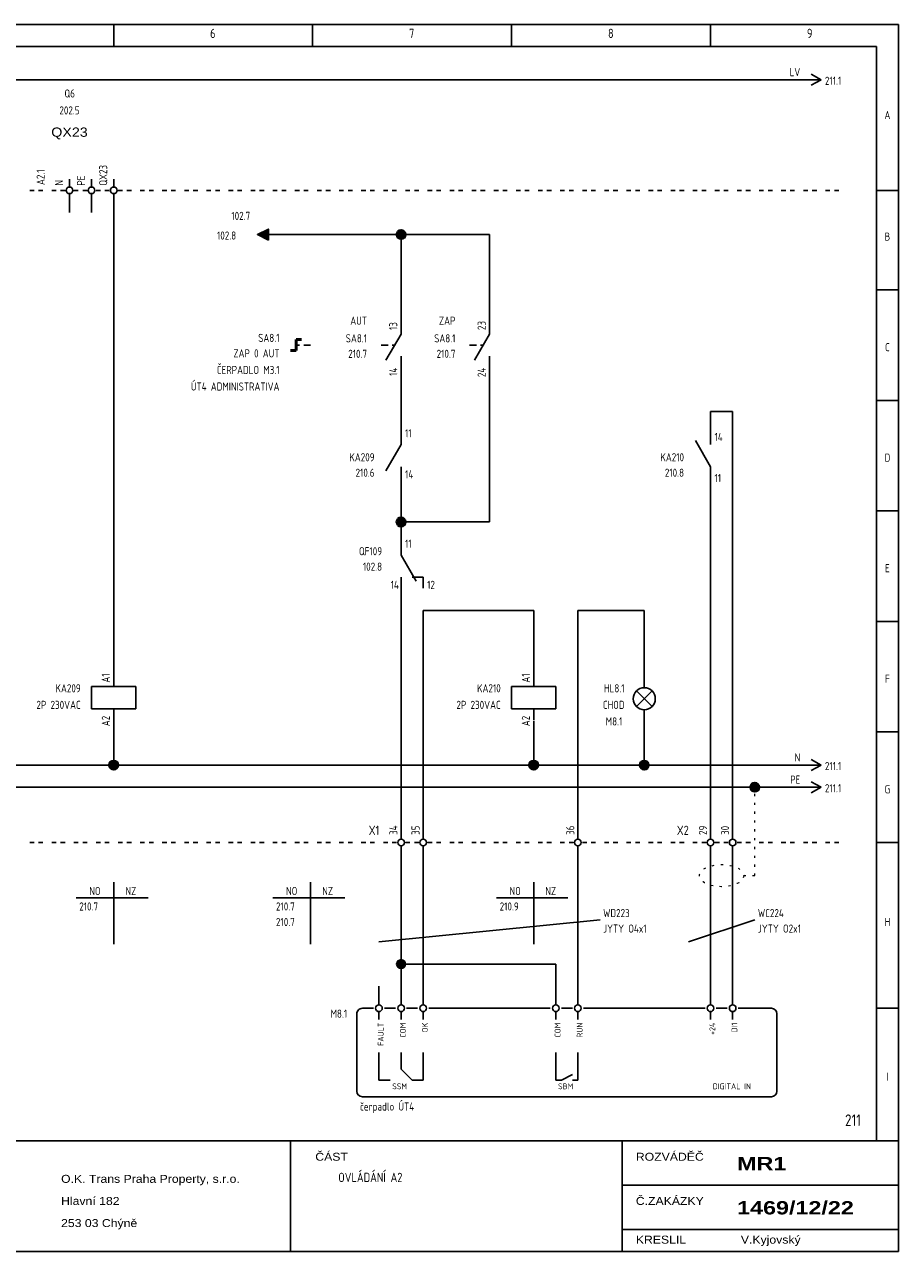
# Model space of a CAD drawing. Header units: millimetres. Extents: x 8 to 412, y 5 to 282.
# Tile 3 of 3: x 215 to 412, y 5 to 282. Entities that reach past the tile are written whole.
import ezdxf
from ezdxf.enums import TextEntityAlignment as Align

# ---------------------------------------------------------------- set-up
doc = ezdxf.new("R2010")
doc.units = ezdxf.units.MM
doc.linetypes.add('Caddy_Dot', pattern=[2, 0.5, -1.5])
doc.linetypes.add('Caddy_Solid', pattern=[0])
for name, color, linetype, lineweight in [('Caddy_1', 7, 'Caddy_Solid', 25), ('Caddy_3', 7, 'Caddy_Solid', 100), ('Caddy_4', 7, 'Caddy_Dot', 18), ('Caddy_436', 7, 'Caddy_Solid', 25)]:
    doc.layers.add(name, color=color, linetype=linetype, lineweight=lineweight)
doc.styles.add('Caddy_Arial', font='arial.ttf', dxfattribs={"width": 1.1})
doc.styles.add('Caddy_Arial Black', font='ariblk.ttf', dxfattribs={"width": 1.1})
doc.styles.add('Caddy_Vectorfont1p', font='isocp___.ttf', dxfattribs={"width": 0.9})
pattern_1 = [(28.64789, (0, 0), (-0.047942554, 0.087758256), []), (118.64789, (0, 0), (-0.087758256, -0.047942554), [])]

# ---------------------------------------------------------------- blocks, each defined once
blk = doc.blocks.new('4ADCC00A1052')
at = {"layer": 'Caddy_1', "color": 7, "linetype": 'Caddy_Solid', "lineweight": 25}
for p, q in [((7.5, 282.5), (412.5, 282.5)), ((235, 282.5), (235, 277.5)), ((280, 282.5), (280, 277.5)), ((325, 282.5), (325, 277.5)), ((370, 282.5), (370, 277.5)), ((412.5, 5), (412.5, 282.5)), ((12.5, 277.5), (407.5, 277.5)), ((407.5, 277.5), (407.5, 30)), ((407.5, 245), (412.5, 245)), ((407.5, 222.5), (412.5, 222.5)), ((412.5, 222.5), (407.5, 222.5)), ((411.5, 222.5), (410.5, 222.5)), ((412.5, 197.5), (407.5, 197.5)), ((407.5, 197.5), (412.5, 197.5)), ((412.5, 172.5), (407.5, 172.5)), ((407.5, 172.5), (412.5, 172.5)), ((412.5, 147.5), (407.5, 147.5)), ((407.5, 147.5), (412.5, 147.5)), ((412.5, 122.5), (407.5, 122.5)), ((407.5, 122.5), (412.5, 122.5)), ((407.5, 97.5), (412.5, 97.5)), ((412.5, 60), (407.5, 60)), ((7.5, 30), (412.5, 30)), ((275, 30), (275, 5)), ((350, 30), (350, 5)), ((350, 20), (412.5, 20)), ((350, 10), (412.5, 10)), ((7.5, 5), (412.5, 5))]:
    blk.add_line(p, q, dxfattribs=at)
at = {"layer": 'Caddy_1', "color": 7, "lineweight": 25}
for s, height, style, width, p in [('6', 2.1, 'Caddy_Vectorfont1p', 0.9, (256.8, 279.45)), ('7', 2.1, 'Caddy_Vectorfont1p', 0.9, (301.8, 279.45)), ('8', 2.1, 'Caddy_Vectorfont1p', 0.9, (346.8, 279.45)), ('9', 2.1, 'Caddy_Vectorfont1p', 0.9, (391.8, 279.45)), ('ČÁST', 1.8, 'Caddy_Arial', 1.1, (280.6, 25.52)), ('ROZVÁDĚČ', 1.8, 'Caddy_Arial', 1.1, (353.1, 25.52)), ('MR1', 3, 'Caddy_Arial Black', 1.1, (376, 23.38)), ('O.K. Trans Praha Property, s.r.o.', 1.8, 'Caddy_Arial', 1.1, (223.1, 20.52)), ('OVLÁDÁNÍ A2', 2.1, 'Caddy_Vectorfont1p', 0.9, (285.8, 20.7)), ('Hlavní 182', 1.8, 'Caddy_Arial', 1.1, (223.1, 15.52)), ('Č.ZAKÁZKY', 1.8, 'Caddy_Arial', 1.1, (353.1, 15.52)), ('1469/12/22', 3, 'Caddy_Arial Black', 1.1, (376, 13.38)), ('253 03 Chýně', 1.8, 'Caddy_Arial', 1.1, (223.1, 10.52)), ('KRESLIL', 1.8, 'Caddy_Arial', 1.1, (353.1, 6.77)), ('V.Kyjovský', 1.8, 'Caddy_Arial', 1.1, (376.85, 6.77))]:
    blk.add_text(s, height=height, dxfattribs=dict(at, style=style, width=width)).set_placement(p)
at = {"layer": 'Caddy_1', "color": 7, "lineweight": 25, "style": 'Caddy_Vectorfont1p', "width": 0.9}
for s, p in [('A', (410, 261.11)), ('B', (410, 233.61)), ('C', (410, 208.61)), ('D', (410, 183.61)), ('E', (410, 158.61)), ('F', (410, 133.61)), ('G', (410, 108.61)), ('H', (410, 78.61)), ('I', (410, 43.61))]:
    blk.add_text(s, height=1.84, dxfattribs=at).set_placement(p, align=Align.CENTER)
at = {"layer": 'Caddy_1', "color": 1, "lineweight": 25, "true_color": 0xff0000, "style": 'Caddy_Vectorfont1p', "width": 0.9}
blk.add_text('211', height=2.625, dxfattribs=at).set_placement((404, 33.38), align=Align.RIGHT)
blk = doc.blocks.new('49F3941740B2')
at = {"layer": 'Caddy_1', "color": 7, "linetype": 'Caddy_Solid', "lineweight": 25}
for p, q in [((217, 97.5), (216, 97.5)), ((219, 97.5), (218, 97.5)), ((222, 97.5), (221, 97.5)), ((224, 97.5), (223, 97.5)), ((227, 97.5), (226, 97.5)), ((229, 97.5), (228, 97.5)), ((232, 97.5), (231, 97.5)), ((234, 97.5), (233, 97.5)), ((237, 97.5), (236, 97.5)), ((239, 97.5), (238, 97.5)), ((242, 97.5), (241, 97.5)), ((244, 97.5), (243, 97.5)), ((247, 97.5), (246, 97.5)), ((249, 97.5), (248, 97.5)), ((252, 97.5), (251, 97.5)), ((254, 97.5), (253, 97.5)), ((257, 97.5), (256, 97.5)), ((259, 97.5), (258, 97.5)), ((262, 97.5), (261, 97.5)), ((264, 97.5), (263, 97.5)), ((267, 97.5), (266, 97.5)), ((269, 97.5), (268, 97.5)), ((272, 97.5), (271, 97.5)), ((274, 97.5), (273, 97.5)), ((277, 97.5), (276, 97.5)), ((279, 97.5), (278, 97.5)), ((282, 97.5), (281, 97.5)), ((284, 97.5), (283, 97.5)), ((287, 97.5), (286, 97.5)), ((289, 97.5), (288, 97.5)), ((292, 97.5), (291, 97.5)), ((294, 97.5), (293, 97.5)), ((297, 97.5), (296, 97.5)), ((299, 97.5), (298, 97.5)), ((302, 97.5), (301, 97.5)), ((304, 97.5), (303, 97.5)), ((307, 97.5), (306, 97.5)), ((309, 97.5), (308, 97.5)), ((312, 97.5), (311, 97.5)), ((314, 97.5), (313, 97.5)), ((317, 97.5), (316, 97.5)), ((319, 97.5), (318, 97.5)), ((322, 97.5), (321, 97.5)), ((324, 97.5), (323, 97.5)), ((327, 97.5), (326, 97.5)), ((329, 97.5), (328, 97.5)), ((332, 97.5), (331, 97.5)), ((334, 97.5), (333, 97.5)), ((337, 97.5), (336, 97.5)), ((339, 97.5), (338, 97.5)), ((342, 97.5), (341, 97.5)), ((344, 97.5), (343, 97.5)), ((347, 97.5), (346, 97.5)), ((349, 97.5), (348, 97.5)), ((352, 97.5), (351, 97.5)), ((354, 97.5), (353, 97.5)), ((357, 97.5), (356, 97.5)), ((359, 97.5), (358, 97.5)), ((362, 97.5), (361, 97.5)), ((364, 97.5), (363, 97.5)), ((367, 97.5), (366, 97.5)), ((369, 97.5), (368, 97.5)), ((372, 97.5), (371, 97.5)), ((374, 97.5), (373, 97.5)), ((377, 97.5), (376, 97.5)), ((379, 97.5), (378, 97.5)), ((382, 97.5), (381, 97.5)), ((384, 97.5), (383, 97.5)), ((387, 97.5), (386, 97.5)), ((389, 97.5), (388, 97.5)), ((392, 97.5), (391, 97.5)), ((394, 97.5), (393, 97.5)), ((397, 97.5), (396, 97.5)), ((399, 97.5), (398, 97.5))]:
    blk.add_line(p, q, dxfattribs=at)
blk = doc.blocks.new('AF6DCDB82DEE')
at = {"layer": 'Caddy_1', "color": 70, "linetype": 'Caddy_Solid', "lineweight": 25, "true_color": 0x7cfc00}
for q in [(392.75, 111.25), (392.75, 108.75)]:
    blk.add_line((395, 110), q, dxfattribs=at)
at = {"layer": 'Caddy_1', "color": 70, "lineweight": 25, "true_color": 0x7cfc00, "style": 'Caddy_Vectorfont1p', "width": 0.9}
blk.add_text('211.1', height=1.838, dxfattribs=at).set_placement((395.87, 108.86))
blk.add_attdef('$TAG160010', text='', height=1.84, dxfattribs=at).set_placement((390.29, 110.81), align=Align.RIGHT)
blk = doc.blocks.new('E54CCDA1D48D')
at = {"layer": 'Caddy_1', "color": 150, "linetype": 'Caddy_Solid', "lineweight": 25, "true_color": 0x1e90ff}
for q in [(392.75, 116.25), (392.75, 113.75)]:
    blk.add_line((395, 115), q, dxfattribs=at)
at = {"layer": 'Caddy_1', "color": 150, "lineweight": 25, "true_color": 0x1e90ff, "style": 'Caddy_Vectorfont1p', "width": 0.9}
blk.add_text('211.1', height=1.838, dxfattribs=at).set_placement((395.87, 113.86))
blk.add_attdef('$TAG160010', text='', height=1.84, dxfattribs=at).set_placement((390.29, 115.81), align=Align.RIGHT)
blk = doc.blocks.new('7C9680CC0B0F')
at = {"layer": 'Caddy_1', "color": 7, "linetype": 'Caddy_Solid', "lineweight": 25}
for p, q in [((217, 245), (216, 245)), ((219, 245), (218, 245)), ((222, 245), (221, 245)), ((224, 245), (223, 245)), ((227, 245), (226, 245)), ((229, 245), (228, 245)), ((232, 245), (231, 245)), ((234, 245), (233, 245)), ((237, 245), (236, 245)), ((239, 245), (238, 245)), ((242, 245), (241, 245)), ((244, 245), (243, 245)), ((247, 245), (246, 245)), ((249, 245), (248, 245)), ((252, 245), (251, 245)), ((254, 245), (253, 245)), ((257, 245), (256, 245)), ((259, 245), (258, 245)), ((262, 245), (261, 245)), ((264, 245), (263, 245)), ((267, 245), (266, 245)), ((269, 245), (268, 245)), ((272, 245), (271, 245)), ((274, 245), (273, 245)), ((277, 245), (276, 245)), ((279, 245), (278, 245)), ((282, 245), (281, 245)), ((284, 245), (283, 245)), ((287, 245), (286, 245)), ((289, 245), (288, 245)), ((292, 245), (291, 245)), ((294, 245), (293, 245)), ((297, 245), (296, 245)), ((299, 245), (298, 245)), ((302, 245), (301, 245)), ((304, 245), (303, 245)), ((307, 245), (306, 245)), ((309, 245), (308, 245)), ((312, 245), (311, 245)), ((314, 245), (313, 245)), ((317, 245), (316, 245)), ((319, 245), (318, 245)), ((322, 245), (321, 245)), ((324, 245), (323, 245)), ((327, 245), (326, 245)), ((329, 245), (328, 245)), ((332, 245), (331, 245)), ((334, 245), (333, 245)), ((337, 245), (336, 245)), ((339, 245), (338, 245)), ((342, 245), (341, 245)), ((344, 245), (343, 245)), ((347, 245), (346, 245)), ((349, 245), (348, 245)), ((352, 245), (351, 245)), ((354, 245), (353, 245)), ((357, 245), (356, 245)), ((359, 245), (358, 245)), ((362, 245), (361, 245)), ((364, 245), (363, 245)), ((367, 245), (366, 245)), ((369, 245), (368, 245)), ((372, 245), (371, 245)), ((374, 245), (373, 245)), ((377, 245), (376, 245)), ((379, 245), (378, 245)), ((382, 245), (381, 245)), ((384, 245), (383, 245)), ((387, 245), (386, 245)), ((389, 245), (388, 245)), ((392, 245), (391, 245)), ((394, 245), (393, 245)), ((397, 245), (396, 245)), ((399, 245), (398, 245))]:
    blk.add_line(p, q, dxfattribs=at)
blk = doc.blocks.new('CE6FB1A97C10')
at = {"layer": 'Caddy_1', "color": 7, "linetype": 'Caddy_Solid', "lineweight": 25}
for q in [(392.75, 271.25), (392.75, 268.75)]:
    blk.add_line((395, 270), q, dxfattribs=at)
at = {"layer": 'Caddy_1', "color": 7, "lineweight": 25, "style": 'Caddy_Vectorfont1p', "width": 0.9}
blk.add_text('211.1', height=1.838, dxfattribs=at).set_placement((395.87, 268.86))
blk.add_attdef('$TAG160010', text='', height=1.84, dxfattribs=at).set_placement((390.29, 270.81), align=Align.RIGHT)
blk = doc.blocks.new('05241247B040')
at = {"layer": 'Caddy_1', "color": 7, "linetype": 'Caddy_Solid', "lineweight": 50}
for p, q in [((276.25, 211.25), (277.5, 211.25)), ((276.25, 211.25), (276.25, 208.75)), ((275, 208.75), (276.25, 208.75))]:
    blk.add_line(p, q, dxfattribs=at)
at = {"layer": 'Caddy_1', "color": 7, "linetype": 'Caddy_Solid', "lineweight": 25}
for p, q in [((276.25, 210), (277, 210)), ((278, 210), (279.5, 210))]:
    blk.add_line(p, q, dxfattribs=at)
at = {"layer": 'Caddy_1', "color": 7, "lineweight": 25, "style": 'Caddy_Vectorfont1p', "width": 0.9}
for tag, p in [('$TAG160010', (272.5, 210.71)), ('$TAG160030', (272.5, 207.21)), ('$TAG165200', (272.5, 203.46)), ('$TAG165205', (272.5, 199.71))]:
    blk.add_attdef(tag, text='', height=1.84, dxfattribs=at).set_placement(p, align=Align.RIGHT)
blk = doc.blocks.new('3A0338C76FDE')
at = {"layer": 'Caddy_1', "color": 7, "linetype": 'Caddy_Solid', "lineweight": 25}
for p, q in [((300, 212.5), (300, 215)), ((300, 212.5), (296.58, 206.58)), ((295.5, 210), (297.06, 210)), ((298, 210), (298.56, 210)), ((300, 207.5), (300, 205))]:
    blk.add_line(p, q, dxfattribs=at)
at = {"layer": 'Caddy_1', "color": 7, "lineweight": 25, "style": 'Caddy_Vectorfont1p', "width": 0.9}
for s, p in [('AUT', (292.3, 214.61)), ('210.7', (292.3, 207.11))]:
    blk.add_text(s, height=1.838, dxfattribs=at).set_placement(p, align=Align.RIGHT)
blk.add_attdef('$TAG175000_00', (299.14, 213.4), '', height=1.84, rotation=90, dxfattribs=at)
blk.add_attdef('$TAG160010', text='', height=1.84, dxfattribs=at).set_placement((292.3, 210.61), align=Align.RIGHT)
blk.add_attdef('$TAG175000_01', text='', height=1.84, rotation=90, dxfattribs=at).set_placement((299.14, 204.9), align=Align.RIGHT)
blk = doc.blocks.new('5A1A2CD58261')
at = {"layer": 'Caddy_1', "color": 7, "linetype": 'Caddy_Solid', "lineweight": 25}
for p, q in [((320, 212.5), (320, 215)), ((320, 212.5), (316.58, 206.58)), ((315.5, 210), (317.06, 210)), ((318, 210), (318.56, 210)), ((320, 207.5), (320, 205))]:
    blk.add_line(p, q, dxfattribs=at)
at = {"layer": 'Caddy_1', "color": 7, "lineweight": 25, "style": 'Caddy_Vectorfont1p', "width": 0.9}
for s, p in [('ZAP', (312.3, 214.61)), ('210.7', (312.3, 207.11))]:
    blk.add_text(s, height=1.838, dxfattribs=at).set_placement(p, align=Align.RIGHT)
blk.add_attdef('$TAG175000_00', (319.14, 213.4), '', height=1.84, rotation=90, dxfattribs=at)
blk.add_attdef('$TAG160010', text='', height=1.84, dxfattribs=at).set_placement((312.3, 210.61), align=Align.RIGHT)
blk.add_attdef('$TAG175000_01', text='', height=1.84, rotation=90, dxfattribs=at).set_placement((319.14, 204.9), align=Align.RIGHT)
blk = doc.blocks.new('0471B51B440B')
at = {"layer": 'Caddy_1', "color": 7, "linetype": 'Caddy_Solid', "lineweight": 25}
for p, q in [((235, 132.75), (235, 135.25)), ((240, 132.75), (230, 132.75)), ((230, 132.75), (230, 127.75)), ((240, 127.75), (240, 132.75)), ((230, 127.75), (240, 127.75)), ((235, 127.75), (235, 125.25))]:
    blk.add_line(p, q, dxfattribs=at)
at = {"layer": 'Caddy_1', "color": 7, "lineweight": 25, "style": 'Caddy_Vectorfont1p', "width": 0.9}
blk.add_attdef('$TAG175000_00', (234.14, 133.65), '', height=1.84, rotation=90, dxfattribs=at)
for tag, p in [('$TAG160010', (227.54, 131.46)), ('$TAG160030', (227.54, 127.71))]:
    blk.add_attdef(tag, text='', height=1.84, dxfattribs=at).set_placement(p, align=Align.RIGHT)
blk.add_attdef('$TAG175000_01', text='', height=1.84, rotation=90, dxfattribs=at).set_placement((234.14, 126.15), align=Align.RIGHT)
blk = doc.blocks.new('1FB7143DBF96')
at = {"layer": 'Caddy_1', "color": 7, "linetype": 'Caddy_Solid', "lineweight": 25}
for p, q in [((355, 132.5), (355, 135)), ((353.23, 131.77), (356.77, 128.23)), ((353.23, 128.23), (356.77, 131.77)), ((355, 125), (355, 127.5))]:
    blk.add_line(p, q, dxfattribs=at)
blk.add_circle((355, 130), 2.5, dxfattribs=at)
at = {"layer": 'Caddy_1', "color": 7, "lineweight": 25, "style": 'Caddy_Vectorfont1p', "width": 0.9}
for tag, p in [('$TAG160010', (350.54, 131.46)), ('$TAG160030', (350.54, 127.71)), ('$TAG165200', (350.04, 123.96))]:
    blk.add_attdef(tag, text='', height=1.84, dxfattribs=at).set_placement(p, align=Align.RIGHT)
blk = doc.blocks.new('582AE23DDBA2')
at = {"layer": 'Caddy_1', "color": 7, "linetype": 'Caddy_Solid', "lineweight": 25}
for p, q in [((225, 245.75), (225, 247.5)), ((230, 245.75), (230, 247.5)), ((235, 245.75), (235, 247.5)), ((224, 245), (223, 245)), ((225, 242.5), (225, 244.25)), ((226, 245), (227, 245)), ((229, 245), (228, 245)), ((230, 242.5), (230, 244.25)), ((231, 245), (232, 245)), ((234, 245), (233, 245)), ((235, 242.5), (235, 244.25)), ((236, 245), (237, 245)), ((225, 242.5), (225, 240)), ((230, 242.5), (230, 240)), ((235, 242.5), (235, 240))]:
    blk.add_line(p, q, dxfattribs=at)
for centre in [(225, 245), (230, 245), (235, 245)]:
    blk.add_circle(centre, 0.75, dxfattribs=at)
at = {"layer": 'Caddy_1', "color": 7, "lineweight": 25}
for s, height, style, width, p in [('Q6', 1.838, 'Caddy_Vectorfont1p', 0.9, (225.05, 265.99)), ('202.5', 1.838, 'Caddy_Vectorfont1p', 0.9, (225, 262.16)), ('QX23', 2.1, 'Caddy_Arial', 1.1, (225, 257.11))]:
    blk.add_text(s, height=height, dxfattribs=dict(at, style=style, width=width)).set_placement(p, align=Align.CENTER)
at = {"layer": 'Caddy_1', "color": 7, "lineweight": 25, "style": 'Caddy_Vectorfont1p', "width": 0.9}
for tag, p in [('$TAG175000_00', (223.54, 246.05)), ('$TAG175000_01', (228.54, 246.05)), ('$TAG175000_02', (233.54, 246.05)), ('$TAG160010', (219.39, 246.2))]:
    blk.add_attdef(tag, p, '', height=1.84, rotation=90, dxfattribs=at)
blk = doc.blocks.new('A44769DE46C7')
at = {"layer": 'Caddy_1', "color": 7, "linetype": 'Caddy_Solid', "lineweight": 25}
for p, q in [((300, 162.5), (300, 165)), ((300, 162.5), (303.42, 156.58)), ((300, 157.5), (300, 155)), ((305, 157.5), (302.5, 157.5)), ((305, 157.5), (305, 155))]:
    blk.add_line(p, q, dxfattribs=at)
at = {"layer": 'Caddy_1', "color": 7, "lineweight": 25, "style": 'Caddy_Vectorfont1p', "width": 0.9}
blk.add_text('102.8', height=1.838, dxfattribs=at).set_placement((295.7, 158.96), align=Align.RIGHT)
for tag, p in [('$TAG160010', (295.7, 162.46)), ('$TAG175000_01', (299.5, 154.85))]:
    blk.add_attdef(tag, text='', height=1.84, dxfattribs=at).set_placement(p, align=Align.RIGHT)
for tag, p in [('$TAG175000_00', (300.9, 164.15)), ('$TAG175000_02', (305.9, 154.85))]:
    blk.add_attdef(tag, p, '', height=1.84, dxfattribs=at)
blk = doc.blocks.new('0DE3F87B4202')
at = {"layer": 'Caddy_1', "color": 7, "linetype": 'Caddy_Solid', "lineweight": 25}
for p, q in [((300, 98.25), (300, 100)), ((300, 95), (300, 96.75))]:
    blk.add_line(p, q, dxfattribs=at)
blk.add_circle((300, 97.5), 0.75, dxfattribs=at)
at = {"layer": 'Caddy_1', "color": 7, "lineweight": 25, "style": 'Caddy_Vectorfont1p', "width": 0.9}
blk.add_text('34', height=1.838, rotation=90, dxfattribs=at).set_placement((299.19, 99.2))
blk.add_attdef('$TAG160010', text='', height=2.1, dxfattribs=at).set_placement((295.07, 99.2), align=Align.RIGHT)
blk = doc.blocks.new('7ED2CB3BB9E1')
at = {"layer": 'Caddy_1', "color": 7, "linetype": 'Caddy_Solid', "lineweight": 25}
for p, q in [((305, 98.25), (305, 100)), ((305, 95), (305, 96.75))]:
    blk.add_line(p, q, dxfattribs=at)
blk.add_circle((305, 97.5), 0.75, dxfattribs=at)
at = {"layer": 'Caddy_1', "color": 7, "lineweight": 25, "style": 'Caddy_Vectorfont1p', "width": 0.9}
blk.add_text('35', height=1.838, rotation=90, dxfattribs=at).set_placement((304.19, 99.2))
blk = doc.blocks.new('D18663859CD2')
at = {"layer": 'Caddy_1', "color": 7, "linetype": 'Caddy_Solid', "lineweight": 25}
for p, q in [((340, 98.25), (340, 100)), ((340, 95), (340, 96.75))]:
    blk.add_line(p, q, dxfattribs=at)
blk.add_circle((340, 97.5), 0.75, dxfattribs=at)
at = {"layer": 'Caddy_1', "color": 7, "lineweight": 25, "style": 'Caddy_Vectorfont1p', "width": 0.9}
blk.add_text('36', height=1.838, rotation=90, dxfattribs=at).set_placement((339.19, 99.2))
blk = doc.blocks.new('E0551D1E9776')
at = {"layer": 'Caddy_1', "color": 7, "linetype": 'Caddy_Solid', "lineweight": 25}
for p, q in [((330, 132.75), (330, 135.25)), ((335, 132.75), (325, 132.75)), ((325, 132.75), (325, 127.75)), ((335, 127.75), (335, 132.75)), ((325, 127.75), (335, 127.75)), ((330, 127.75), (330, 125.25))]:
    blk.add_line(p, q, dxfattribs=at)
at = {"layer": 'Caddy_1', "color": 7, "lineweight": 25, "style": 'Caddy_Vectorfont1p', "width": 0.9}
blk.add_attdef('$TAG175000_00', (329.14, 133.65), '', height=1.84, rotation=90, dxfattribs=at)
for tag, p in [('$TAG160010', (322.54, 131.46)), ('$TAG160030', (322.54, 127.71))]:
    blk.add_attdef(tag, text='', height=1.84, dxfattribs=at).set_placement(p, align=Align.RIGHT)
blk.add_attdef('$TAG175000_01', text='', height=1.84, rotation=90, dxfattribs=at).set_placement((329.14, 126.15), align=Align.RIGHT)
blk = doc.blocks.new('DFBBD852ED83')
at = {"layer": 'Caddy_1', "color": 7, "linetype": 'Caddy_Solid', "lineweight": 25}
for p, q in [((300, 187.5), (300, 190)), ((300, 187.5), (296.58, 181.58)), ((300, 182.5), (300, 180))]:
    blk.add_line(p, q, dxfattribs=at)
at = {"layer": 'Caddy_1', "color": 7, "lineweight": 25, "style": 'Caddy_Vectorfont1p', "width": 0.9}
blk.add_text('210.6', height=1.838, dxfattribs=at).set_placement((294, 180.21), align=Align.RIGHT)
for tag, p in [('$TAG175000_01', (300.9, 189.15)), ('$TAG175000_00', (300.9, 179.85))]:
    blk.add_attdef(tag, p, '', height=1.84, dxfattribs=at)
blk.add_attdef('$TAG160010', text='', height=1.84, dxfattribs=at).set_placement((294, 183.71), align=Align.RIGHT)
blk = doc.blocks.new('A6670D5E0045')
at = {"layer": 'Caddy_1', "true_color": 0xff0000}
blk.add_hatch(color=1, dxfattribs=at).paths.add_polyline_path([(267.5, 235), (270, 236.25), (270, 233.75)])
at = {"layer": 'Caddy_1', "color": 1, "linetype": 'Caddy_Solid', "lineweight": 25, "true_color": 0xff0000}
blk.add_lwpolyline([(270, 233.75), (270, 236.25), (267.5, 235)], close=True, dxfattribs=at)
at = {"layer": 'Caddy_436', "color": 7, "lineweight": 25, "style": 'Caddy_Vectorfont1p', "width": 0.9}
blk.add_text('102.8', height=1.838, dxfattribs=at).set_placement((258.37, 233.86))
blk.add_attdef('$TAG160010', (261.62, 238.31), '', height=1.84, dxfattribs=at)
blk.add_attdef('$TAG160015', text='', height=1.84, dxfattribs=at).set_placement((277.79, 230.81), align=Align.RIGHT)
blk = doc.blocks.new('E077D08DE6D7')
at = {"layer": 'Caddy_1', "color": 7, "linetype": 'Caddy_Solid', "lineweight": 25}
for p, q in [((370, 98.25), (370, 100)), ((370, 95), (370, 96.75))]:
    blk.add_line(p, q, dxfattribs=at)
blk.add_circle((370, 97.5), 0.75, dxfattribs=at)
at = {"layer": 'Caddy_1', "color": 7, "lineweight": 25, "style": 'Caddy_Vectorfont1p', "width": 0.9}
blk.add_text('29', height=1.838, rotation=90, dxfattribs=at).set_placement((369.19, 99.2))
blk.add_attdef('$TAG160010', text='', height=2.1, dxfattribs=at).set_placement((365.07, 99.2), align=Align.RIGHT)
blk = doc.blocks.new('86ED2632A91D')
at = {"layer": 'Caddy_1', "color": 7, "linetype": 'Caddy_Solid', "lineweight": 25}
for p, q in [((375, 98.25), (375, 100)), ((375, 95), (375, 96.75))]:
    blk.add_line(p, q, dxfattribs=at)
blk.add_circle((375, 97.5), 0.75, dxfattribs=at)
at = {"layer": 'Caddy_1', "color": 7, "lineweight": 25, "style": 'Caddy_Vectorfont1p', "width": 0.9}
blk.add_text('30', height=1.838, rotation=90, dxfattribs=at).set_placement((374.19, 99.2))
blk = doc.blocks.new('95687402E85F')
at = {"layer": 'Caddy_1', "color": 7, "linetype": 'Caddy_Solid', "lineweight": 25}
for p, q in [((370, 187.5), (370, 190)), ((370, 182.5), (366.58, 188.42)), ((370, 182.5), (370, 180))]:
    blk.add_line(p, q, dxfattribs=at)
at = {"layer": 'Caddy_1', "color": 7, "lineweight": 25, "style": 'Caddy_Vectorfont1p', "width": 0.9}
blk.add_text('210.8', height=1.838, dxfattribs=at).set_placement((364, 180.21), align=Align.RIGHT)
for tag, p in [('$TAG175000_00', (370.9, 188.31)), ('$TAG175000_01', (370.9, 179.01))]:
    blk.add_attdef(tag, p, '', height=1.84, dxfattribs=at)
blk.add_attdef('$TAG160010', text='', height=1.84, dxfattribs=at).set_placement((364, 183.71), align=Align.RIGHT)
blk = doc.blocks.new('875A181E16BC')
at = {"layer": 'Caddy_1', "color": 7, "linetype": 'Caddy_Solid', "lineweight": 25}
for p, q in [((295, 62.5), (295, 65)), ((300, 62.5), (300, 65)), ((305, 62.5), (305, 65)), ((335, 62.5), (335, 65)), ((340, 62.5), (340, 65)), ((370, 62.5), (370, 65)), ((375, 62.5), (375, 65)), ((295, 60.75), (295, 62.5)), ((300, 60.75), (300, 62.5)), ((305, 60.75), (305, 62.5)), ((335, 60.75), (335, 62.5)), ((340, 60.75), (340, 62.5)), ((370, 60.75), (370, 62.5)), ((375, 60.75), (375, 62.5)), ((290, 58.75), (290, 41.25)), ((293.75, 60), (291.25, 60)), ((295, 59.25), (295, 57.5)), ((296.25, 60), (298.75, 60)), ((300, 59.25), (300, 57.5)), ((301.25, 60), (303.75, 60)), ((305, 59.25), (305, 57.5)), ((306.25, 60), (308.75, 60)), ((308.75, 60), (333.75, 60)), ((335, 59.25), (335, 57.5)), ((336.25, 60), (338.75, 60)), ((340, 59.25), (340, 57.5)), ((341.25, 60), (368.75, 60)), ((370, 59.25), (370, 57.5)), ((371.25, 60), (373.75, 60)), ((375, 59.25), (375, 57.5)), ((376.25, 60), (383.75, 60)), ((385, 58.75), (385, 41.25)), ((295, 50), (295, 43.75)), ((300, 50), (300, 46.25)), ((305, 43.75), (305, 50)), ((335, 50), (335, 47.5)), ((340, 50), (340, 43.75)), ((335, 47.5), (335, 43.75)), ((300, 46.25), (302.5, 43.75)), ((336.25, 43.75), (338.75, 45)), ((295, 43.75), (297.5, 43.75)), ((302.5, 43.75), (305, 43.75)), ((335, 43.75), (336.25, 43.75)), ((338.75, 43.75), (340, 43.75)), ((308.75, 40), (291.25, 40)), ((383.75, 40), (308.75, 40))]:
    blk.add_line(p, q, dxfattribs=at)
for centre in [(295, 60), (300, 60), (305, 60), (335, 60), (340, 60), (370, 60), (375, 60)]:
    blk.add_circle(centre, 0.75, dxfattribs=at)
for centre, start_param, end_param in [((291.25, 58.75), 1.570796, 3.141593), ((383.75, 58.75), 0, 1.570796), ((291.25, 41.25), 3.141593, 4.712389), ((383.75, 41.25), 4.712389, 6.283185)]:
    blk.add_ellipse(centre, major_axis=(1.25, 0), ratio=1, start_param=start_param, end_param=end_param, dxfattribs=at)
at = {"layer": 'Caddy_1', "color": 7, "lineweight": 25, "style": 'Caddy_Vectorfont1p', "width": 0.9}
for s, p in [('FAULT', (296.06, 56.75)), ('COM', (301.06, 56.75)), ('OK', (306.06, 56.75)), ('COM', (336.06, 56.75)), ('RUN', (341.06, 56.75)), ('+24', (371.06, 56.75)), ('DI1', (376.06, 56.75))]:
    blk.add_text(s, height=1.313, rotation=90, dxfattribs=at).set_placement(p, align=Align.RIGHT)
for s, p in [('SSM', (298, 41.69)), ('SBM', (335.5, 41.69)), ('DIGITAL IN', (370.5, 41.69))]:
    blk.add_text(s, height=1.313, dxfattribs=at).set_placement(p)
blk.add_attdef('$TAG160010', text='', height=1.84, dxfattribs=at).set_placement((287.8, 57.86), align=Align.RIGHT)
blk.add_attdef('$TAG160030', (290.7, 36.86), '', height=1.84, dxfattribs=at)
blk = doc.blocks.new('EFA9A27B07FF')
at = {"layer": 'Caddy_1'}
h = blk.add_hatch(color=7, dxfattribs=at)
edge = h.paths.add_edge_path(flags=0)
edge.add_arc((300, 70), 1, 0, 360)
at = {"layer": 'Caddy_1', "color": 7, "linetype": 'Caddy_Solid', "lineweight": 25}
blk.add_circle((300, 70), 1, dxfattribs=at)
blk = doc.blocks.new('E98BDD7E860D')
at = {"layer": 'Caddy_1', "color": 7, "linetype": 'Caddy_Solid', "lineweight": 25}
blk.add_line((300, 76), (300, 75), dxfattribs=at)
at = {"layer": 'Caddy_1', "color": 7, "lineweight": 25, "style": 'Caddy_Vectorfont1p', "width": 0.9}
for tag, p in [('$TAG160010', (345.7, 80.61)), ('$TAG160040', (345.7, 77.11))]:
    blk.add_attdef(tag, p, '', height=1.84, dxfattribs=at)
blk = doc.blocks.new('59EC26EE4440')
at = {"layer": 'Caddy_1', "color": 7, "linetype": 'Caddy_Solid', "lineweight": 25}
blk.add_line((305, 76.5), (305, 75.5), dxfattribs=at)
blk = doc.blocks.new('CA3A33F6E058')
at = {"layer": 'Caddy_1', "color": 7, "linetype": 'Caddy_Solid', "lineweight": 25}
blk.add_line((340, 80), (340, 79), dxfattribs=at)
blk = doc.blocks.new('7FEBD518CD01')
at = {"layer": 'Caddy_1', "color": 7, "linetype": 'Caddy_Solid', "lineweight": 25}
blk.add_line((370, 77.17), (370, 76.17), dxfattribs=at)
at = {"layer": 'Caddy_1', "color": 7, "lineweight": 25, "style": 'Caddy_Vectorfont1p', "width": 0.9}
for tag, p in [('$TAG160010', (380.7, 80.61)), ('$TAG160040', (380.7, 77.11))]:
    blk.add_attdef(tag, p, '', height=1.84, dxfattribs=at)
blk = doc.blocks.new('927D5BD99DE7')
at = {"layer": 'Caddy_1', "color": 7, "linetype": 'Caddy_Solid', "lineweight": 25}
blk.add_line((375, 78.83), (375, 77.83), dxfattribs=at)
blk = doc.blocks.new('7532B7EAE2BF')
at = {"layer": 'Caddy_4', "color": 7, "linetype": 'Caddy_Dot', "lineweight": 18}
blk.add_line((377.5, 90), (380, 90), dxfattribs=at)
blk.add_ellipse((372.5, 90), major_axis=(5, 0), ratio=0.5, dxfattribs=at)
blk = doc.blocks.new('EA43EFBB2B2F')
at = {"layer": 'Caddy_4', "color": 7, "linetype": 'Caddy_Dot', "lineweight": 18}
blk.add_line((380, 90), (380, 110), dxfattribs=at)
at = {"layer": 'Caddy_4'}
blk.add_blockref('7532B7EAE2BF', (0, 0, 1), dxfattribs=at)
blk = doc.blocks.new('8DD517A5EB5F')
at = {"layer": 'Caddy_1', "color": 7, "linetype": 'Caddy_Solid', "lineweight": 25}
for p, q in [((279.5, 88.5), (279.5, 74.5)), ((271.01, 85), (287.29, 85))]:
    blk.add_line(p, q, dxfattribs=at)
at = {"layer": 'Caddy_1', "color": 7, "lineweight": 25, "style": 'Caddy_Vectorfont1p', "width": 0.9}
for s, p in [('NO', (275.26, 85.61)), ('NZ', (283.39, 85.61))]:
    blk.add_text(s, height=1.838, dxfattribs=at).set_placement(p, align=Align.CENTER)
for p in [(271.71, 82.11), (271.71, 78.61)]:
    blk.add_text('210.7', height=1.838, dxfattribs=at).set_placement(p)
blk = doc.blocks.new('65DFA2833FB8')
at = {"layer": 'Caddy_1', "color": 7, "linetype": 'Caddy_Solid', "lineweight": 25}
for p, q in [((235, 88.5), (235, 74.5)), ((226.51, 85), (242.79, 85))]:
    blk.add_line(p, q, dxfattribs=at)
at = {"layer": 'Caddy_1', "color": 7, "lineweight": 25, "style": 'Caddy_Vectorfont1p', "width": 0.9}
for s, p in [('NO', (230.76, 85.61)), ('NZ', (238.89, 85.61))]:
    blk.add_text(s, height=1.838, dxfattribs=at).set_placement(p, align=Align.CENTER)
blk.add_text('210.7', height=1.838, dxfattribs=at).set_placement((227.21, 82.11))
blk = doc.blocks.new('171E55167C1D')
at = {"layer": 'Caddy_1', "color": 7, "linetype": 'Caddy_Solid', "lineweight": 25}
for p, q in [((330, 88.5), (330, 74.5)), ((321.6, 85), (337.7, 85))]:
    blk.add_line(p, q, dxfattribs=at)
at = {"layer": 'Caddy_1', "color": 7, "lineweight": 25, "style": 'Caddy_Vectorfont1p', "width": 0.9}
for s, p in [('NO', (325.8, 85.61)), ('NZ', (333.85, 85.61))]:
    blk.add_text(s, height=1.838, dxfattribs=at).set_placement(p, align=Align.CENTER)
blk.add_text('210.9', height=1.838, dxfattribs=at).set_placement((322.3, 82.11))

msp = doc.modelspace()

# ---------------------------------------------------------------- hatches: boundary and pattern name
at = {"layer": 'Caddy_1'}
h = msp.add_hatch(dxfattribs=at)
h.set_pattern_fill('_USER', scale=0.1, angle=28.6479, style=0, double=1, pattern_type=0)
h.set_pattern_definition(pattern_1)
edge = h.paths.add_edge_path(flags=0)
edge.add_arc((300, 235), 1, 0, 360)
h = msp.add_hatch(dxfattribs=at)
h.set_pattern_fill('_USER', scale=0.1, angle=28.6479, style=0, double=1, pattern_type=0)
h.set_pattern_definition(pattern_1)
edge = h.paths.add_edge_path(flags=0)
edge.add_arc((300, 170), 1, 0, 360)
h = msp.add_hatch(dxfattribs=at)
h.set_pattern_fill('_USER', scale=0.1, angle=28.6479, style=0, double=1, pattern_type=0)
h.set_pattern_definition(pattern_1)
edge = h.paths.add_edge_path(flags=0)
edge.add_arc((235, 115), 1, 0, 360)
h = msp.add_hatch(dxfattribs=at)
h.set_pattern_fill('_USER', scale=0.1, angle=28.6479, style=0, double=1, pattern_type=0)
h.set_pattern_definition(pattern_1)
edge = h.paths.add_edge_path(flags=0)
edge.add_arc((330, 115), 1, 0, 360)
h = msp.add_hatch(dxfattribs=at)
h.set_pattern_fill('_USER', scale=0.1, angle=28.6479, style=0, double=1, pattern_type=0)
h.set_pattern_definition(pattern_1)
edge = h.paths.add_edge_path(flags=0)
edge.add_arc((355, 115), 1, 0, 360)
at = {"layer": 'Caddy_1', "true_color": 0x7cfc00}
h = msp.add_hatch(dxfattribs=at)
h.set_pattern_fill('_USER', color=70, scale=0.1, angle=28.6479, style=0, double=1, pattern_type=0)
h.set_pattern_definition(pattern_1)
edge = h.paths.add_edge_path(flags=0)
edge.add_arc((380, 110), 1, 0, 360)

# ---------------------------------------------------------------- linework, layer by layer
at = {"layer": 'Caddy_1', "color": 7, "linetype": 'Caddy_Solid', "lineweight": 25}
for p, q in [((25, 270), (395, 270)), ((235, 135.25), (235, 240)), ((270, 235), (300, 235)), ((300, 215), (300, 235)), ((300, 235), (320, 235)), ((320, 235), (320, 215)), ((300, 190), (300, 205)), ((320, 205), (320, 170)), ((370, 195), (375, 195)), ((370, 190), (370, 195)), ((375, 195), (375, 100)), ((300, 170), (300, 180)), ((370, 100), (370, 180)), ((320, 170), (300, 170)), ((300, 165), (300, 170)), ((300, 100), (300, 155)), ((305, 100), (305, 150)), ((305, 150), (330, 150)), ((330, 135.25), (330, 150)), ((340, 100), (340, 150)), ((340, 150), (355, 150)), ((355, 135), (355, 150)), ((235, 115), (235, 125.25)), ((330, 125), (330, 115)), ((355, 115), (355, 125)), ((300, 76), (300, 95)), ((305, 76.5), (305, 95)), ((340, 80), (340, 95)), ((370, 77.17), (370, 95)), ((375, 78.83), (375, 95)), ((295, 75), (345, 80)), ((340, 65), (340, 79)), ((365, 75), (380, 80)), ((375, 65), (375, 77.83)), ((300, 65), (300, 75)), ((305, 65), (305, 75.5)), ((370, 65), (370, 76.17)), ((300, 70), (335, 70)), ((335, 70), (335, 65))]:
    msp.add_line(p, q, dxfattribs=at)
at = {"layer": 'Caddy_1', "color": 150, "linetype": 'Caddy_Solid', "lineweight": 25, "true_color": 0x1e90ff}
for p, q in [((175, 115), (235, 115)), ((235, 115), (330, 115)), ((330, 115), (355, 115)), ((355, 115), (395, 115))]:
    msp.add_line(p, q, dxfattribs=at)
at = {"layer": 'Caddy_1', "color": 70, "linetype": 'Caddy_Solid', "lineweight": 25, "true_color": 0x7cfc00}
for p, q in [((200, 110), (380, 110)), ((380, 110), (395, 110))]:
    msp.add_line(p, q, dxfattribs=at)
at = {"layer": 'Caddy_1', "color": 7, "lineweight": 40}
for centre in [(300, 235), (300, 170), (235, 115), (330, 115), (355, 115)]:
    msp.add_circle(centre, 1, dxfattribs=at)
at = {"layer": 'Caddy_1', "color": 70, "lineweight": 40, "true_color": 0x7cfc00}
msp.add_circle((380, 110), 1, dxfattribs=at)

# ---------------------------------------------------------------- block references
at = {"layer": 'Caddy_1'}
for name in ['4ADCC00A1052', '7C9680CC0B0F', '7ED2CB3BB9E1', 'D18663859CD2', '86ED2632A91D', '49F3941740B2', '65DFA2833FB8', '8DD517A5EB5F', '171E55167C1D', 'CA3A33F6E058', '927D5BD99DE7', '59EC26EE4440', 'EFA9A27B07FF']:
    msp.add_blockref(name, (0, 0, 1), dxfattribs=at)
ref = msp.add_blockref('CE6FB1A97C10', (0, 0, 1), dxfattribs=at)
ref.add_attrib('$TAG160010', 'LV', dxfattribs={"color": 7, "lineweight": 25, "height": 1.838, "style": 'Caddy_Vectorfont1p', "width": 0.9}).set_placement((390.29, 270.81), align=Align.RIGHT)
ref = msp.add_blockref('582AE23DDBA2', (0, 0, 1), dxfattribs=at)
ref.add_attrib('$TAG160010', 'A2.1', (219.39, 246.2), dxfattribs={"color": 7, "lineweight": 25, "height": 1.838, "rotation": 90, "style": 'Caddy_Vectorfont1p', "width": 0.9})
ref.add_attrib('$TAG175000_00', 'N', (223.54, 246.05), dxfattribs={"color": 7, "lineweight": 25, "height": 1.84, "rotation": 90, "style": 'Caddy_Vectorfont1p', "width": 0.9})
ref.add_attrib('$TAG175000_01', 'PE', (228.54, 246.05), dxfattribs={"color": 7, "lineweight": 25, "height": 1.838, "rotation": 90, "style": 'Caddy_Vectorfont1p', "width": 0.9})
ref.add_attrib('$TAG175000_02', 'QX23', (233.54, 246.05), dxfattribs={"color": 7, "lineweight": 25, "height": 1.838, "rotation": 90, "style": 'Caddy_Vectorfont1p', "width": 0.9})
ref = msp.add_blockref('A6670D5E0045', (0, 0, 1), dxfattribs=at)
ref.add_attrib('$TAG160010', '102.7', (261.62, 238.31), dxfattribs={"layer": 'Caddy_436', "color": 7, "lineweight": 25, "height": 1.838, "style": 'Caddy_Vectorfont1p', "width": 0.9})
ref = msp.add_blockref('3A0338C76FDE', (0, 0, 1), dxfattribs=at)
ref.add_attrib('$TAG175000_00', '13', (299.14, 213.4), dxfattribs={"color": 7, "lineweight": 25, "height": 1.838, "rotation": 90, "style": 'Caddy_Vectorfont1p', "width": 0.9})
ref.add_attrib('$TAG175000_01', '14', dxfattribs={"color": 7, "lineweight": 25, "height": 1.838, "rotation": 90, "style": 'Caddy_Vectorfont1p', "width": 0.9}).set_placement((299.14, 204.9), align=Align.RIGHT)
ref.add_attrib('$TAG160010', 'SA8.1', dxfattribs={"color": 7, "lineweight": 25, "height": 1.838, "style": 'Caddy_Vectorfont1p', "width": 0.9}).set_placement((292.3, 210.61), align=Align.RIGHT)
ref = msp.add_blockref('5A1A2CD58261', (0, 0, 1), dxfattribs=at)
ref.add_attrib('$TAG175000_00', '23', (319.14, 213.4), dxfattribs={"color": 7, "lineweight": 25, "height": 1.838, "rotation": 90, "style": 'Caddy_Vectorfont1p', "width": 0.9})
ref.add_attrib('$TAG175000_01', '24', dxfattribs={"color": 7, "lineweight": 25, "height": 1.838, "rotation": 90, "style": 'Caddy_Vectorfont1p', "width": 0.9}).set_placement((319.14, 204.9), align=Align.RIGHT)
ref.add_attrib('$TAG160010', 'SA8.1', dxfattribs={"color": 7, "lineweight": 25, "height": 1.838, "style": 'Caddy_Vectorfont1p', "width": 0.9}).set_placement((312.3, 210.61), align=Align.RIGHT)
ref = msp.add_blockref('05241247B040', (0, 0, 1), dxfattribs=at)
ref.add_attrib('$TAG160010', 'SA8.1', dxfattribs={"color": 7, "lineweight": 25, "height": 1.838, "style": 'Caddy_Vectorfont1p', "width": 0.9}).set_placement((272.5, 210.71), align=Align.RIGHT)
ref.add_attrib('$TAG160030', 'ZAP 0 AUT', dxfattribs={"color": 7, "lineweight": 25, "height": 1.838, "style": 'Caddy_Vectorfont1p', "width": 0.9}).set_placement((272.5, 207.21), align=Align.RIGHT)
ref.add_attrib('$TAG165200', 'ČERPADLO M3.1', dxfattribs={"color": 7, "lineweight": 25, "height": 1.8375, "style": 'Caddy_Vectorfont1p', "width": 0.9}).set_placement((272.5, 203.46), align=Align.RIGHT)
ref.add_attrib('$TAG165205', 'ÚT4 ADMINISTRATIVA', dxfattribs={"color": 7, "lineweight": 25, "height": 1.8375, "style": 'Caddy_Vectorfont1p', "width": 0.9}).set_placement((272.5, 199.71), align=Align.RIGHT)
ref = msp.add_blockref('95687402E85F', (0, 0, 1), dxfattribs=at)
ref.add_attrib('$TAG160010', 'KA210', dxfattribs={"color": 7, "lineweight": 25, "height": 1.838, "style": 'Caddy_Vectorfont1p', "width": 0.9}).set_placement((364, 183.71), align=Align.RIGHT)
ref.add_attrib('$TAG175000_00', '14', (370.9, 188.31), dxfattribs={"color": 7, "lineweight": 25, "height": 1.838, "style": 'Caddy_Vectorfont1p', "width": 0.9})
ref.add_attrib('$TAG175000_01', '11', (370.9, 179.01), dxfattribs={"color": 7, "lineweight": 25, "height": 1.838, "style": 'Caddy_Vectorfont1p', "width": 0.9})
ref = msp.add_blockref('0471B51B440B', (0, 0, 1), dxfattribs=at)
ref.add_attrib('$TAG160010', 'KA209', dxfattribs={"color": 7, "lineweight": 25, "height": 1.838, "style": 'Caddy_Vectorfont1p', "width": 0.9}).set_placement((227.54, 131.46), align=Align.RIGHT)
ref.add_attrib('$TAG160030', '2P 230VAC', dxfattribs={"color": 7, "lineweight": 25, "height": 1.838, "style": 'Caddy_Vectorfont1p', "width": 0.9}).set_placement((227.54, 127.71), align=Align.RIGHT)
ref.add_attrib('$TAG175000_00', 'A1', (234.14, 133.65), dxfattribs={"color": 7, "lineweight": 25, "height": 1.838, "rotation": 90, "style": 'Caddy_Vectorfont1p', "width": 0.9})
ref.add_attrib('$TAG175000_01', 'A2', dxfattribs={"color": 7, "lineweight": 25, "height": 1.838, "rotation": 90, "style": 'Caddy_Vectorfont1p', "width": 0.9}).set_placement((234.14, 126.15), align=Align.RIGHT)
ref = msp.add_blockref('E0551D1E9776', (0, 0, 1), dxfattribs=at)
ref.add_attrib('$TAG160010', 'KA210', dxfattribs={"color": 7, "lineweight": 25, "height": 1.838, "style": 'Caddy_Vectorfont1p', "width": 0.9}).set_placement((322.54, 131.46), align=Align.RIGHT)
ref.add_attrib('$TAG160030', '2P 230VAC', dxfattribs={"color": 7, "lineweight": 25, "height": 1.838, "style": 'Caddy_Vectorfont1p', "width": 0.9}).set_placement((322.54, 127.71), align=Align.RIGHT)
ref.add_attrib('$TAG175000_00', 'A1', (329.14, 133.65), dxfattribs={"color": 7, "lineweight": 25, "height": 1.838, "rotation": 90, "style": 'Caddy_Vectorfont1p', "width": 0.9})
ref.add_attrib('$TAG175000_01', 'A2', dxfattribs={"color": 7, "lineweight": 25, "height": 1.838, "rotation": 90, "style": 'Caddy_Vectorfont1p', "width": 0.9}).set_placement((329.14, 126.15), align=Align.RIGHT)
ref = msp.add_blockref('1FB7143DBF96', (0, 0, 1), dxfattribs=at)
ref.add_attrib('$TAG160010', 'HL8.1', dxfattribs={"color": 7, "lineweight": 25, "height": 1.838, "style": 'Caddy_Vectorfont1p', "width": 0.9}).set_placement((350.54, 131.46), align=Align.RIGHT)
ref.add_attrib('$TAG160030', 'CHOD', dxfattribs={"color": 7, "lineweight": 25, "height": 1.838, "style": 'Caddy_Vectorfont1p', "width": 0.9}).set_placement((350.54, 127.71), align=Align.RIGHT)
ref.add_attrib('$TAG165200', 'M8.1', dxfattribs={"color": 7, "lineweight": 25, "height": 1.838, "style": 'Caddy_Vectorfont1p', "width": 0.9}).set_placement((350.04, 123.96), align=Align.RIGHT)
ref = msp.add_blockref('E54CCDA1D48D', (0, 0, 1), dxfattribs=at)
ref.add_attrib('$TAG160010', 'N', dxfattribs={"color": 150, "lineweight": 25, "true_color": 0x1e90ff, "height": 1.84, "style": 'Caddy_Vectorfont1p', "width": 0.9}).set_placement((390.29, 115.81), align=Align.RIGHT)
ref = msp.add_blockref('AF6DCDB82DEE', (0, 0, 1), dxfattribs=at)
ref.add_attrib('$TAG160010', 'PE', dxfattribs={"color": 70, "lineweight": 25, "true_color": 0x7cfc00, "height": 1.838, "style": 'Caddy_Vectorfont1p', "width": 0.9}).set_placement((390.29, 110.81), align=Align.RIGHT)
ref = msp.add_blockref('0DE3F87B4202', (0, 0, 1), dxfattribs=at)
ref.add_attrib('$TAG160010', 'X1', dxfattribs={"color": 7, "lineweight": 25, "height": 2.1, "style": 'Caddy_Vectorfont1p', "width": 0.9}).set_placement((295.07, 99.2), align=Align.RIGHT)
ref = msp.add_blockref('E077D08DE6D7', (0, 0, 1), dxfattribs=at)
ref.add_attrib('$TAG160010', 'X2', dxfattribs={"color": 7, "lineweight": 25, "height": 2.1, "style": 'Caddy_Vectorfont1p', "width": 0.9}).set_placement((365.07, 99.2), align=Align.RIGHT)
ref = msp.add_blockref('E98BDD7E860D', (0, 0, 1), dxfattribs=at)
ref.add_attrib('$TAG160010', 'WD223', (345.7, 80.61), dxfattribs={"color": 7, "lineweight": 25, "height": 1.838, "style": 'Caddy_Vectorfont1p', "width": 0.9})
ref.add_attrib('$TAG160040', 'JYTY O4x1', (345.7, 77.11), dxfattribs={"color": 7, "lineweight": 25, "height": 1.838, "style": 'Caddy_Vectorfont1p', "width": 0.9})
ref = msp.add_blockref('7FEBD518CD01', (0, 0, 1), dxfattribs=at)
ref.add_attrib('$TAG160010', 'WC224', (380.7, 80.61), dxfattribs={"color": 7, "lineweight": 25, "height": 1.838, "style": 'Caddy_Vectorfont1p', "width": 0.9})
ref.add_attrib('$TAG160040', 'JYTY O2x1', (380.7, 77.11), dxfattribs={"color": 7, "lineweight": 25, "height": 1.838, "style": 'Caddy_Vectorfont1p', "width": 0.9})
ref = msp.add_blockref('875A181E16BC', (0, 0, 1), dxfattribs=at)
ref.add_attrib('$TAG160030', 'čerpadlo ÚT4', (290.7, 36.86), dxfattribs={"color": 7, "lineweight": 25, "height": 1.8375, "style": 'Caddy_Vectorfont1p', "width": 0.9})
ref.add_attrib('$TAG160010', 'M8.1', dxfattribs={"color": 7, "lineweight": 25, "height": 1.838, "style": 'Caddy_Vectorfont1p', "width": 0.9}).set_placement((287.8, 57.86), align=Align.RIGHT)
at = {"layer": 'Caddy_3'}
ref = msp.add_blockref('DFBBD852ED83', (0, 0, 1), dxfattribs=at)
ref.add_attrib('$TAG160010', 'KA209', dxfattribs={"layer": 'Caddy_1', "color": 7, "lineweight": 25, "height": 1.838, "style": 'Caddy_Vectorfont1p', "width": 0.9}).set_placement((294, 183.71), align=Align.RIGHT)
ref.add_attrib('$TAG175000_00', '14', (300.9, 179.85), dxfattribs={"layer": 'Caddy_1', "color": 7, "lineweight": 25, "height": 1.838, "style": 'Caddy_Vectorfont1p', "width": 0.9})
ref.add_attrib('$TAG175000_01', '11', (300.9, 189.15), dxfattribs={"layer": 'Caddy_1', "color": 7, "lineweight": 25, "height": 1.838, "style": 'Caddy_Vectorfont1p', "width": 0.9})
ref = msp.add_blockref('A44769DE46C7', (0, 0, 1), dxfattribs=at)
ref.add_attrib('$TAG160010', 'QF109', dxfattribs={"layer": 'Caddy_1', "color": 7, "lineweight": 25, "height": 1.838, "style": 'Caddy_Vectorfont1p', "width": 0.9}).set_placement((295.7, 162.46), align=Align.RIGHT)
ref.add_attrib('$TAG175000_00', '11', (300.9, 164.15), dxfattribs={"layer": 'Caddy_1', "color": 7, "lineweight": 25, "height": 1.838, "style": 'Caddy_Vectorfont1p', "width": 0.9})
ref.add_attrib('$TAG175000_01', '14', dxfattribs={"layer": 'Caddy_1', "color": 7, "lineweight": 25, "height": 1.838, "style": 'Caddy_Vectorfont1p', "width": 0.9}).set_placement((299.5, 154.85), align=Align.RIGHT)
ref.add_attrib('$TAG175000_02', '12', (305.9, 154.85), dxfattribs={"layer": 'Caddy_1', "color": 7, "lineweight": 25, "height": 1.838, "style": 'Caddy_Vectorfont1p', "width": 0.9})
at = {"layer": 'Caddy_4'}
msp.add_blockref('EA43EFBB2B2F', (0, 0, 1), dxfattribs=at)

doc.saveas('drawing.dxf')
